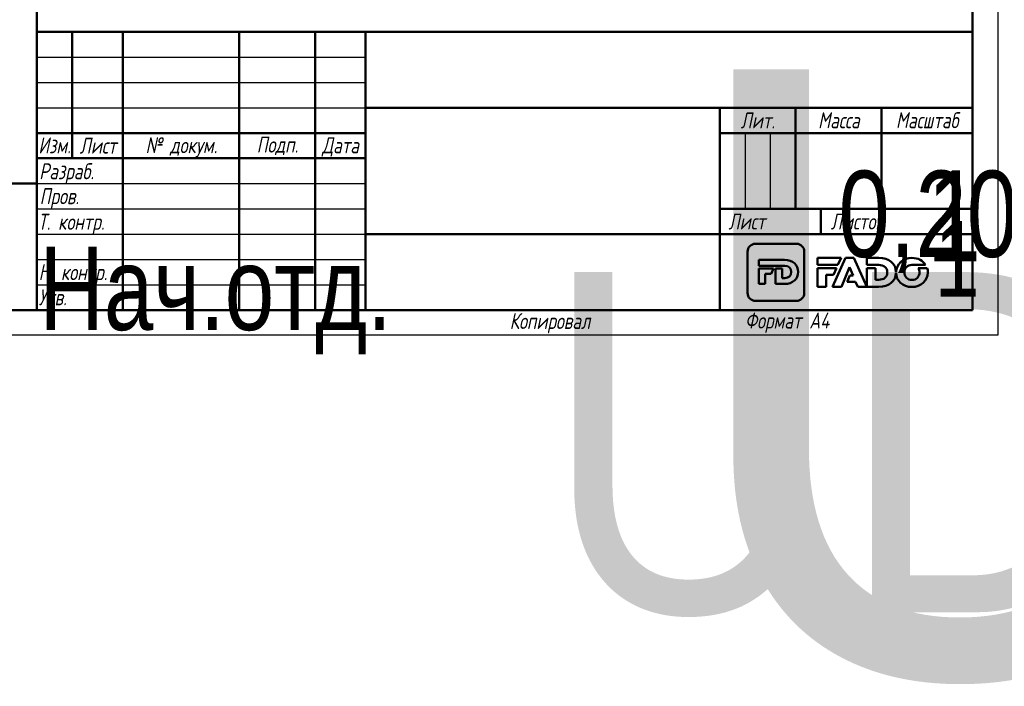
# Model space of a CAD drawing. Header units: millimetres. Extents: x -134 to 755, y -69 to 356.
# Tile 2 of 21: x 17 to 211, y -69 to 62. Entities that reach past the tile are written whole.
import ezdxf
from ezdxf.enums import TextEntityAlignment as Align

# ---------------------------------------------------------------- set-up
doc = ezdxf.new("R2018")
doc.units = ezdxf.units.MM
for name, color, linetype, lineweight in [('Заголовок (ГОСТ)', 7, 'Continuous', 50), ('Кромка (ГОСТ)', 7, 'Continuous', 50), ('Обозначение (ГОСТ)', 7, 'Continuous', 25), ('Эскизная геометрия (ГОСТ)', 7, 'Continuous', 50)]:
    doc.layers.add(name, color=color, linetype=linetype, lineweight=lineweight)
doc.styles.get("Standard").update_dxf_attribs({"font": 'GOST Common Italic.ttf'})
doc.styles.add('Альтернативный текст (ГОСТ)', font='txt', dxfattribs={"width": 0.8})

# ---------------------------------------------------------------- blocks, each defined once
blk = doc.blocks.new('ГОСТ - Доп. графы 1')
at = {"layer": 'Эскизная геометрия (ГОСТ)'}
for p, q in [((-12, 0), (-12, 145)), ((-12, 145), (0, 145)), ((-7, 145), (-7, 0)), ((-12, 110), (-7, 110)), ((-7, 110), (0, 110)), ((-12, 85), (-7, 85)), ((-7, 85), (0, 85)), ((-12, 60), (-7, 60)), ((-7, 60), (0, 60)), ((-12, 25), (-7, 25)), ((-7, 25), (0, 25)), ((0, 0), (-12, 0))]:
    blk.add_line(p, q, dxfattribs=at)
at = {"layer": 'Обозначение (ГОСТ)', "char_height": 3.17, "attachment_point": 5, "rotation": 90, "style": 'Альтернативный текст (ГОСТ)'}
for s, insert, width in [('\\fGOST Common|b0|i1;\\H3.1700;Подп. и дата', (-9.37, 127.41), 34.7679), ('\\fGOST Common|b0|i1;\\H3.1700;Инв. № дубл.', (-8.95, 97.55), 24.8438), ('\\fGOST Common|b0|i1;\\H3.1700;Взам. инв. №', (-9.58, 72.53), 24.8669), ('\\fGOST Common|b0|i1;\\H3.1700;Подп. и дата', (-9.5, 42.47), 35.1486), ('\\fGOST Common|b0|i1;\\H3.1700;Инв. № подл.', (-9.5, 12.41), 24.9618)]:
    blk.add_mtext(s, dxfattribs=dict(at, insert=insert, width=width))
at = {"layer": 'Обозначение (ГОСТ)', "lineweight": 30, "width": 0.8, "flags": 17}
for tag, p in [('Подп._и_дата_2', (-3.53, 127.51)), ('Инв._номер_дубликата', (-3.41, 97.47)), ('Взамен_инв._номера', (-3.46, 72.53)), ('Подп._и_дата_1', (-3.42, 42.35)), ('ИНВЕНТАРНЫЙ_НОМЕР', (-3.33, 12.68))]:
    blk.add_attdef(tag, text='', height=3.17, rotation=90, dxfattribs=at).set_placement(p, align=Align.MIDDLE_CENTER)
blk = doc.blocks.new('Основные надписи ГОСТ - Форма 1')
at = {"layer": 'Заголовок (ГОСТ)'}
for p, q in [((0, 55), (185, 55)), ((0, 0), (0, 55)), ((0, 0), (0, 55)), ((7, 55), (7, 30)), ((17, 55), (17, 0)), ((40, 55), (40, 0)), ((55, 55), (55, 0)), ((65, 55), (65, 0)), ((185, 0), (185, 55)), ((65, 40), (185, 40)), ((135, 40), (135, 0)), ((150, 40), (150, 20)), ((167, 40), (167, 20)), ((0, 35), (65, 35)), ((135, 35), (185, 35)), ((0, 30), (65, 30)), ((135, 20), (185, 20)), ((155, 20), (155, 15)), ((65, 15), (185, 15)), ((185, 0), (0, 0))]:
    blk.add_line(p, q, dxfattribs=at)
at = {"layer": 'Заголовок (ГОСТ)', "linetype": 'Continuous', "lineweight": 25}
for p, q in [((0, 50), (65, 50)), ((0, 45), (65, 45)), ((0, 40), (65, 40)), ((140, 35), (140, 20)), ((145, 35), (145, 20)), ((0, 25), (65, 25)), ((0, 20), (65, 20)), ((0, 15), (65, 15)), ((0, 10), (65, 10)), ((0, 5), (65, 5))]:
    blk.add_line(p, q, dxfattribs=at)
at = {"layer": 'Заголовок (ГОСТ)', "char_height": 3.17, "style": 'Альтернативный текст (ГОСТ)'}
for s, insert, width, attachment_point in [('\\fGOST Common|b0|i1;\\H3.1700;Лит.', (142.52, 37.49), 14.9766, 5), ('\\fGOST Common|b0|i1;\\H3.1700;Масса', (158.55, 37.51), 16.9878, 5), ('\\fGOST Common|b0|i1;\\H3.1700;Масштаб', (176.02, 37.53), 17.8316, 5), ('\\fGOST Common|b0|i1;\\H3.1700;Изм.', (3.5, 32.56), 6.9635, 5), ('\\fGOST Common|b0|i1;\\H3.1700;Лист', (12.1, 32.5), 10.0029, 5), ('\\A0;\\fGOST Common|b0|i1;\\H3.1700;№ докум.', (28.58, 32.16), 22.9069, 5), ('\\fGOST Common|b0|i1;\\H3.1700;Подп.', (47.56, 32.45), 14.879, 5), ('\\fGOST Common|b0|i1;\\H3.1700;Дата', (60.02, 32.24), 9.9614, 5), ('\\fGOST Common|b0|i1;\\H3.1700;Разраб.', (0.47, 27), 16.9971, 4), ('\\fGOST Common|b0|i1;\\H3.1700;Пров.', (0.56, 22.08), 17.0192, 4), ('\\A0;\\fGOST Common|b0|i1;\\H3.1700;Т. контр.', (0.23, 17.01), 16.9554, 4), ('\\fGOST Common|b0|i1;\\H3.1700;Лист', (140.37, 17.5), 10.5071, 5), ('\\A1;', (150.6, 17.54), 8.8313, 5), ('\\fGOST Common|b0|i1;\\H3.1700;Листов', (162.21, 17.5), 14.3668, 5), ('\\fGOST Common|b0|i1;\\H3.1700;Н. контр.', (0.36, 7.05), 16.9999, 4), ('\\fGOST Common|b0|i1;\\H3.1700;Утв.', (0.34, 2.52), 17.0083, 4), ('\\fGOST Common|b0|i1;\\H3.1700;Копировал', (93.48, -0.59), 19.7871, 1)]:
    blk.add_mtext(s, dxfattribs=dict(at, insert=insert, width=width, attachment_point=attachment_point))
at = {"layer": 'Заголовок (ГОСТ)', "lineweight": 30, "flags": 104}
for tag, height, width, p in [('Изм1', 2.89, 0.7, (3.51, 52.52)), ('Лист1', 2.89, 0.7, (12.03, 52.52)), ('Докум1', 2.89, 0.7, (28.54, 52.48)), ('Изм2', 2.89, 0.7, (3.5, 47.52)), ('Лист2', 2.89, 0.7, (12.01, 47.5)), ('Докум2', 2.89, 0.7, (28.53, 47.5)), ('Изм3', 2.89, 0.7, (3.5, 42.5)), ('Лист3', 2.89, 0.7, (12.01, 42.51)), ('Докум3', 2.89, 0.7, (28.51, 42.48)), ('Изм4', 2.89, 0.7, (3.51, 37.5)), ('Лист4', 2.89, 0.7, (12, 37.53)), ('Докум4', 2.89, 0.7, (28.51, 37.52)), ('НАИМЕНОВАНИЕ', 5, 0.8, (100.03, 29.98)), ('Литера', 3.5, 0.8, (137.52, 27.25)), ('Литера2', 3.5, 0.8, (142.51, 27.22)), ('Литера3', 3.5, 0.8, (147.52, 27.21)), ('Масса', 3.5, 0.8, (158.47, 27.53)), ('Масштаб', 3.5, 0.8, (176, 27.6)), ('Тип_документа', 3.17, 0.8, (100.08, 17.56)), ('Листов', 3.17, 0.8, (177.46, 17.58)), ('Материал_Класс', 3.5, 0.9, (100, 7.5))]:
    blk.add_attdef(tag, text='', height=height, dxfattribs=dict(at, width=width)).set_placement(p, align=Align.MIDDLE_CENTER)
for tag, height, width, p in [('Подп1', 2.89, 0.7, (40.01, 52.51)), ('Дата1', 2, 0.7, (55.01, 52.51)), ('Подп2', 2.89, 0.7, (40.01, 47.5)), ('Дата2', 2, 0.7, (55.01, 47.49)), ('Подп3', 2.89, 0.7, (40.01, 42.51)), ('Дата3', 2, 0.7, (55.02, 42.52)), ('Подп4', 2.89, 0.7, (40.01, 37.51)), ('Дата4', 2, 0.7, (55.02, 37.51)), ('АВТОР', 3.17, 0.8, (17.41, 27.49)), ('Разработал_Подп.', 2.89, 0.7, (40.05, 27.51)), ('ДАТА_СОЗДАНИЯ', 2, 0.7, (55.01, 27.51)), ('ПРОВЕРИЛ', 3.17, 0.8, (17.41, 22.53)), ('Проверил_Подп.', 2.89, 0.7, (40.05, 22.52)), ('ДАТА_ПРОВЕРКИ', 2, 0.7, (55.02, 22.51)), ('ТЕХНОЛОГ', 3.17, 0.8, (17.33, 17.54)), ('Технолог_Подп.', 2.89, 0.7, (40.05, 17.51)), ('Технолог_Дата', 2, 0.7, (55.01, 17.5)), ('НАЧ._ОТДЕЛА', 3.17, 0.8, (17.46, 12.45)), ('Руководитель_Подп.', 2.89, 0.7, (40.01, 12.5)), ('Должность_руководителя', 3.17, 0.8, (0.52, 12.51)), ('Руководитель_Дата', 2, 0.7, (55.01, 12.51)), ('НОРМОКОНТРОЛЬ', 3.17, 0.8, (17.37, 7.48)), ('Нормоконтроль_Подп.', 2.89, 0.7, (40.05, 7.52)), ('ДАТА_НОРМОКОНТРОЛЯ', 2, 0.7, (55.02, 7.51)), ('УТВЕРДИЛ', 3.17, 0.8, (17.4, 2.51)), ('Утвердил_Подп.', 2.89, 0.7, (40.05, 2.51)), ('ДАТА_УТВЕРЖДЕНИЯ', 2, 0.7, (55.01, 2.5))]:
    blk.add_attdef(tag, text='', height=height, dxfattribs=dict(at, width=width)).set_placement(p, align=Align.MIDDLE_LEFT)
for tag, height, p in [('ОБОЗНАЧЕНИЕ', 5, (125.33, 47.56)), ('ОРГАНИЗАЦИЯ', 3.5, (160.02, 7.6))]:
    blk.add_attdef(tag, text='', height=height, dxfattribs=at).set_placement(p, align=Align.MIDDLE_CENTER)
at = {"layer": 'Заголовок (ГОСТ)', "lineweight": 30, "width": 0.9, "flags": 104}
for tag, p in [('Материал_Наим.', (133.71, 9.75)), ('Материал_ГОСТ', (134.04, 4.06))]:
    blk.add_attdef(tag, text='', height=3.5, dxfattribs=at).set_placement(p, align=Align.MIDDLE_RIGHT)
blk = doc.blocks.new('Рамки ГОСТ_ граница 297x210')
at = {"layer": 'Кромка (ГОСТ)', "lineweight": 25}
for p, q in [((210, 297), (210, 0)), ((210, 0), (0, 0))]:
    blk.add_line(p, q, dxfattribs=at)
at = {"layer": 'Кромка (ГОСТ)'}
for p, q in [((20, 292), (20, 5)), ((205, 5), (205, 292)), ((20, 5), (205, 5))]:
    blk.add_line(p, q, dxfattribs=at)
at = {"layer": 'Кромка (ГОСТ)', "insert": (160, 4.5), "char_height": 3.17, "attachment_point": 1, "style": 'Альтернативный текст (ГОСТ)'}
blk.add_mtext('\\A1;\\fGOST Common|b0|i1;\\H3.1700;Формат A4', dxfattribs=at)

msp = doc.modelspace()

# ---------------------------------------------------------------- linework, layer by layer
at = {"layer": 'Эскизная геометрия (ГОСТ)', "linetype": 'Continuous'}
for p, q in [((170.1623, 18.1075), (162.0631, 18.1075)), ((160.5048, 16.5351), (160.5048, 8.3644)), ((171.7217, 8.3644), (171.7217, 16.5351)), ((167.836, 14.89), (162.71, 14.89)), ((162.71, 14.89), (162.71, 13.7414)), ((162.71, 13.7414), (167.8556, 13.7414)), ((162.71, 13.204), (162.71, 10.1607)), ((165.6224, 13.204), (162.71, 13.204)), ((164.0092, 12.1762), (165.1863, 12.1762)), ((164.0092, 10.1607), (164.0092, 12.1762)), ((165.1863, 12.1762), (165.6224, 13.204)), ((166.0267, 13.204), (166.0267, 10.1607)), ((167.3263, 13.204), (166.0267, 13.204)), ((167.3263, 11.3226), (167.3263, 13.204)), ((162.71, 10.1607), (164.0092, 10.1607)), ((166.0267, 10.1607), (167.8086, 10.1607)), ((167.8556, 11.3226), (167.3263, 11.3226)), ((162.0631, 6.7926), (170.1623, 6.7926))]:
    msp.add_line(p, q, dxfattribs=at)
at = {"layer": 'Эскизная геометрия (ГОСТ)'}
for p, q in [((174.3413, 15.304), (174.3413, 13.9093)), ((178.9974, 15.304), (174.3413, 15.304)), ((174.3413, 13.9093), (178.3745, 13.9093)), ((179.8816, 15.3457), (177.2993, 9.5647)), ((178.3745, 13.9093), (178.9974, 15.304)), ((181.5021, 15.3457), (179.8816, 15.3457)), ((184.0854, 9.5647), (181.5021, 15.3457)), ((184.0854, 15.3032), (184.0854, 13.9093)), ((186.4255, 15.3032), (184.0854, 15.3032)), ((184.0854, 13.9093), (186.4519, 13.9093)), ((192.9889, 13.9223), (195.7076, 13.9223)), ((174.3413, 13.2899), (174.3413, 9.5641)), ((178.0976, 13.2899), (174.3413, 13.2899)), ((176.0221, 11.9786), (177.5117, 11.9786)), ((176.0221, 9.5641), (176.0221, 11.9786)), ((177.5117, 11.9786), (178.0976, 13.2899)), ((179.0663, 9.5647), (180.6801, 13.4588)), ((180.6986, 11.8269), (180.1915, 10.5893)), ((180.6801, 13.4588), (181.3552, 11.8269)), ((181.3552, 11.8269), (180.6986, 11.8269)), ((184.0854, 13.2899), (184.0854, 9.5656)), ((185.7662, 13.2899), (184.0854, 13.2899)), ((185.7662, 10.9753), (185.7662, 13.2899)), ((189.8467, 12.3498), (189.8493, 12.3498)), ((189.8506, 12.5431), (189.847, 12.5431)), ((196.0081, 13.2853), (194.2268, 13.2853)), ((180.1915, 10.5893), (181.8408, 10.5893)), ((181.8408, 10.5893), (182.2823, 9.5647)), ((186.4519, 10.9753), (185.7662, 10.9753)), ((174.3413, 9.5641), (176.0221, 9.5641)), ((177.2993, 9.5647), (179.0663, 9.5647)), ((182.2823, 9.5647), (184.0854, 9.5647)), ((184.0854, 9.5656), (186.3907, 9.5656))]:
    msp.add_line(p, q, dxfattribs=at)
at = {"layer": 'Эскизная геометрия (ГОСТ)', "linetype": 'Continuous'}
for points in [[(162.0631, 18.1075), (161.2036, 18.1075), (160.5048, 17.4027), (160.5048, 16.5351)], [(171.7217, 16.5351), (171.7217, 17.4027), (171.0231, 18.1075), (170.1623, 18.1075)], [(170.4812, 12.5393), (170.4812, 13.9172), (169.5102, 14.89), (167.836, 14.89)], [(167.8556, 13.7414), (168.6325, 13.7414), (169.1485, 13.2892), (169.1485, 12.5318)], [(167.8086, 10.1607), (169.4962, 10.1607), (170.4812, 11.1746), (170.4812, 12.5393)], [(169.1485, 12.5318), (169.1485, 11.7565), (168.6325, 11.3226), (167.8556, 11.3226)], [(160.5048, 8.3644), (160.5048, 7.4964), (161.2036, 6.7926), (162.0631, 6.7926)], [(170.1623, 6.7926), (171.0231, 6.7926), (171.7217, 7.4964), (171.7217, 8.3644)]]:
    msp.add_open_spline(points, degree=3, dxfattribs=at)
at = {"layer": 'Эскизная геометрия (ГОСТ)'}
for points in [[(189.847, 12.5431), (189.801, 14.1673), (188.5519, 15.3032), (186.4255, 15.3032)], [(186.4519, 13.9093), (187.4557, 13.9093), (188.1244, 13.3609), (188.1244, 12.4431)], [(193.0033, 15.304), (191.2445, 15.304), (189.9138, 14.0788), (189.8506, 12.5431)], [(191.5106, 12.4286), (191.5106, 13.2429), (192.1026, 13.9223), (192.9889, 13.9223)], [(195.7076, 13.9223), (195.1742, 14.7543), (194.1901, 15.304), (193.0033, 15.304)], [(186.3907, 9.5656), (188.5305, 9.5656), (189.7963, 10.7453), (189.8467, 12.3498)], [(188.1244, 12.4431), (188.1244, 11.5001), (187.4557, 10.9753), (186.4519, 10.9753)], [(189.8493, 12.3498), (189.8924, 10.7841), (191.2142, 9.5545), (192.9889, 9.5545)], [(193.0033, 10.9369), (192.1196, 10.9369), (191.5106, 11.6308), (191.5106, 12.4286)], [(192.9889, 9.5545), (194.791, 9.5545), (196.1437, 10.842), (196.1437, 12.4286)], [(194.4899, 12.4286), (194.4899, 11.6156), (193.8978, 10.9369), (193.0033, 10.9369)], [(194.2268, 13.2853), (194.3959, 13.0402), (194.4899, 12.7421), (194.4899, 12.4286)], [(196.1437, 12.4286), (196.1437, 12.7283), (196.0967, 13.0154), (196.0081, 13.2853)]]:
    msp.add_open_spline(points, degree=3, dxfattribs=at)

# ---------------------------------------------------------------- block references
for name, p in [('Рамки ГОСТ_ граница 297x210', (0, 0)), ('ГОСТ - Доп. графы 1', (20, 5))]:
    msp.add_blockref(name, p)
ref = msp.add_blockref('Основные надписи ГОСТ - Форма 1', (20, 5))
lines = msp.add_mtext('\\W0.8000;Нач.отд.', dxfattribs={"layer": 'Заголовок (ГОСТ)', "insert": (20.5216, 17.5142), "char_height": 16.475961, "attachment_point": 1})
ref.add_attrib('Должность_руководителя', '', (20.5216, 17.5142), dxfattribs={"flags": 104}).embed_mtext(lines)
lines = msp.add_mtext('\\W0.8000;', dxfattribs={"layer": 'Заголовок (ГОСТ)', "insert": (37.4114, 32.4883), "char_height": 22.59262, "attachment_point": 1})
ref.add_attrib('АВТОР', '', (37.4114, 32.4883), dxfattribs={"flags": 104}).embed_mtext(lines)
lines = msp.add_mtext('\\W0.8000;', dxfattribs={"layer": 'Заголовок (ГОСТ)', "insert": (37.4083, 27.5258), "char_height": 22.55166, "attachment_point": 1})
ref.add_attrib('ПРОВЕРИЛ', '', (37.4083, 27.5258), dxfattribs={"flags": 104}).embed_mtext(lines)
lines = msp.add_mtext('\\W0.8000;', dxfattribs={"layer": 'Заголовок (ГОСТ)', "insert": (37.3337, 22.5428), "char_height": 22.67099, "attachment_point": 1})
ref.add_attrib('ТЕХНОЛОГ', '', (37.3337, 22.5428), dxfattribs={"flags": 104}).embed_mtext(lines)
lines = msp.add_mtext('\\W0.8000;', dxfattribs={"layer": 'Заголовок (ГОСТ)', "insert": (37.4616, 17.4456), "char_height": 22.55501, "attachment_point": 1})
ref.add_attrib('НАЧ._ОТДЕЛА', '', (37.4616, 17.4456), dxfattribs={"flags": 104}).embed_mtext(lines)
lines = msp.add_mtext('\\W0.8000;', dxfattribs={"layer": 'Заголовок (ГОСТ)', "insert": (37.3745, 12.4807), "char_height": 22.66902, "attachment_point": 1})
ref.add_attrib('НОРМОКОНТРОЛЬ', '', (37.3745, 12.4807), dxfattribs={"flags": 104}).embed_mtext(lines)
lines = msp.add_mtext('\\W0.8000;', dxfattribs={"layer": 'Заголовок (ГОСТ)', "insert": (37.4006, 7.5066), "char_height": 22.61295, "attachment_point": 1})
ref.add_attrib('УТВЕРДИЛ', '', (37.4006, 7.5066), dxfattribs={"flags": 104}).embed_mtext(lines)
lines = msp.add_mtext('UD50', dxfattribs={"layer": 'Заголовок (ГОСТ)', "insert": (145.3255, 52.5589), "char_height": 119.84296, "attachment_point": 1})
ref.add_attrib('ОБОЗНАЧЕНИЕ', '', (145.3255, 52.5589), dxfattribs={"flags": 104}).embed_mtext(lines)
lines = msp.add_mtext('\\W0.8000;', dxfattribs={"layer": 'Заголовок (ГОСТ)', "insert": (120.0309, 34.9751), "char_height": 69.60928, "attachment_point": 1})
ref.add_attrib('НАИМЕНОВАНИЕ', '', (120.0309, 34.9751), dxfattribs={"flags": 104}).embed_mtext(lines)
lines = msp.add_mtext('\\W0.8000;', dxfattribs={"layer": 'Заголовок (ГОСТ)', "insert": (120.078, 22.5583), "char_height": 69.70335, "attachment_point": 1})
ref.add_attrib('Тип_документа', '', (120.078, 22.5583), dxfattribs={"flags": 104}).embed_mtext(lines)
lines = msp.add_mtext('\\W0.9000;UD50 18.03.2020', dxfattribs={"layer": 'Заголовок (ГОСТ)', "insert": (120, 12.5), "char_height": 67.257617, "attachment_point": 1})
ref.add_attrib('Материал_Класс', '', (120, 12.5), dxfattribs={"flags": 104}).embed_mtext(lines)
lines = msp.add_mtext('\\W0.9000;', dxfattribs={"layer": 'Заголовок (ГОСТ)', "insert": (153.7068, 14.7507), "char_height": 66.97542, "attachment_point": 1})
ref.add_attrib('Материал_Наим.', '', (153.7068, 14.7507), dxfattribs={"flags": 104}).embed_mtext(lines)
lines = msp.add_mtext('\\W0.9000;', dxfattribs={"layer": 'Заголовок (ГОСТ)', "insert": (154.0404, 9.0569), "char_height": 66.7532, "attachment_point": 1})
ref.add_attrib('Материал_ГОСТ', '', (154.0404, 9.0569), dxfattribs={"flags": 104}).embed_mtext(lines)
lines = msp.add_mtext('\\W0.8000;', dxfattribs={"layer": 'Заголовок (ГОСТ)', "insert": (157.5203, 32.2514), "char_height": 5.02883, "attachment_point": 1})
ref.add_attrib('Литера', '', (157.5203, 32.2514), dxfattribs={"flags": 104}).embed_mtext(lines)
lines = msp.add_mtext('\\W0.8000;', dxfattribs={"layer": 'Заголовок (ГОСТ)', "insert": (162.5118, 32.2215), "char_height": 5.02883, "attachment_point": 1})
ref.add_attrib('Литера2', '', (162.5118, 32.2215), dxfattribs={"flags": 104}).embed_mtext(lines)
lines = msp.add_mtext('\\W0.8000;', dxfattribs={"layer": 'Заголовок (ГОСТ)', "insert": (167.5181, 32.2112), "char_height": 5.01699, "attachment_point": 1})
ref.add_attrib('Литера3', '', (167.5181, 32.2112), dxfattribs={"flags": 104}).embed_mtext(lines)
lines = msp.add_mtext('\\W0.8000;0,208', dxfattribs={"layer": 'Заголовок (ГОСТ)', "insert": (178.4686, 32.5335), "char_height": 17.043546, "attachment_point": 1})
ref.add_attrib('Масса', '', (178.4686, 32.5335), dxfattribs={"flags": 104}).embed_mtext(lines)
lines = msp.add_mtext('\\W0.8000;1 : 1', dxfattribs={"layer": 'Заголовок (ГОСТ)', "insert": (195.9966, 32.6031), "char_height": 17.947557, "attachment_point": 1})
ref.add_attrib('Масштаб', '', (195.9966, 32.6031), dxfattribs={"flags": 104}).embed_mtext(lines)
lines = msp.add_mtext('\\W0.8000;1', dxfattribs={"layer": 'Заголовок (ГОСТ)', "insert": (197.459, 22.5789), "char_height": 14.96532, "attachment_point": 1})
ref.add_attrib('Листов', '', (197.459, 22.5789), dxfattribs={"flags": 104}).embed_mtext(lines)
lines = msp.add_mtext('\\W0.7000;', dxfattribs={"layer": 'Заголовок (ГОСТ)', "insert": (75.0121, 57.5134), "char_height": 9.98446, "attachment_point": 1})
ref.add_attrib('Дата1', '', (75.0121, 57.5134), dxfattribs={"flags": 104}).embed_mtext(lines)
lines = msp.add_mtext('\\W0.7000;', dxfattribs={"layer": 'Заголовок (ГОСТ)', "insert": (75.0121, 52.4908), "char_height": 9.98446, "attachment_point": 1})
ref.add_attrib('Дата2', '', (75.0121, 52.4908), dxfattribs={"flags": 104}).embed_mtext(lines)
lines = msp.add_mtext('\\W0.7000;', dxfattribs={"layer": 'Заголовок (ГОСТ)', "insert": (75.0232, 47.521), "char_height": 9.97116, "attachment_point": 1})
ref.add_attrib('Дата3', '', (75.0232, 47.521), dxfattribs={"flags": 104}).embed_mtext(lines)
lines = msp.add_mtext('\\W0.7000;', dxfattribs={"layer": 'Заголовок (ГОСТ)', "insert": (75.0232, 42.5092), "char_height": 9.98863, "attachment_point": 1})
ref.add_attrib('Дата4', '', (75.0232, 42.5092), dxfattribs={"flags": 104}).embed_mtext(lines)
lines = msp.add_mtext('\\W0.7000;', dxfattribs={"layer": 'Заголовок (ГОСТ)', "insert": (75.0086, 32.5112), "char_height": 9.98041, "attachment_point": 1})
ref.add_attrib('ДАТА_СОЗДАНИЯ', '', (75.0086, 32.5112), dxfattribs={"flags": 104}).embed_mtext(lines)
lines = msp.add_mtext('\\W0.7000;', dxfattribs={"layer": 'Заголовок (ГОСТ)', "insert": (75.022, 27.5095), "char_height": 9.95769, "attachment_point": 1})
ref.add_attrib('ДАТА_ПРОВЕРКИ', '', (75.022, 27.5095), dxfattribs={"flags": 104}).embed_mtext(lines)
lines = msp.add_mtext('\\W0.7000;', dxfattribs={"layer": 'Заголовок (ГОСТ)', "insert": (75.0148, 22.5028), "char_height": 9.98633, "attachment_point": 1})
ref.add_attrib('Технолог_Дата', '', (75.0148, 22.5028), dxfattribs={"flags": 104}).embed_mtext(lines)
lines = msp.add_mtext('\\W0.7000;', dxfattribs={"layer": 'Заголовок (ГОСТ)', "insert": (75.0101, 17.5095), "char_height": 9.99024, "attachment_point": 1})
ref.add_attrib('Руководитель_Дата', '', (75.0101, 17.5095), dxfattribs={"flags": 104}).embed_mtext(lines)
lines = msp.add_mtext('\\W0.7000;', dxfattribs={"layer": 'Заголовок (ГОСТ)', "insert": (75.0237, 12.5112), "char_height": 9.98246, "attachment_point": 1})
ref.add_attrib('ДАТА_НОРМОКОНТРОЛЯ', '', (75.0237, 12.5112), dxfattribs={"flags": 104}).embed_mtext(lines)
lines = msp.add_mtext('\\W0.7000;', dxfattribs={"layer": 'Заголовок (ГОСТ)', "insert": (75.0093, 7.4985), "char_height": 9.9968, "attachment_point": 1})
ref.add_attrib('ДАТА_УТВЕРЖДЕНИЯ', '', (75.0093, 7.4985), dxfattribs={"flags": 104}).embed_mtext(lines)
lines = msp.add_mtext('\\W0.7000;', dxfattribs={"layer": 'Заголовок (ГОСТ)', "insert": (60.0143, 57.5125), "char_height": 14.91999, "attachment_point": 1})
ref.add_attrib('Подп1', '', (60.0143, 57.5125), dxfattribs={"flags": 104}).embed_mtext(lines)
lines = msp.add_mtext('\\W0.7000;', dxfattribs={"layer": 'Заголовок (ГОСТ)', "insert": (60.0143, 52.5027), "char_height": 14.98562, "attachment_point": 1})
ref.add_attrib('Подп2', '', (60.0143, 52.5027), dxfattribs={"flags": 104}).embed_mtext(lines)
lines = msp.add_mtext('\\W0.7000;', dxfattribs={"layer": 'Заголовок (ГОСТ)', "insert": (60.0143, 47.5148), "char_height": 14.98562, "attachment_point": 1})
ref.add_attrib('Подп3', '', (60.0143, 47.5148), dxfattribs={"flags": 104}).embed_mtext(lines)
lines = msp.add_mtext('\\W0.7000;', dxfattribs={"layer": 'Заголовок (ГОСТ)', "insert": (60.0144, 42.5058), "char_height": 14.96586, "attachment_point": 1})
ref.add_attrib('Подп4', '', (60.0144, 42.5058), dxfattribs={"flags": 104}).embed_mtext(lines)
lines = msp.add_mtext('\\W0.7000;', dxfattribs={"layer": 'Заголовок (ГОСТ)', "insert": (60.045, 32.5144), "char_height": 14.95963, "attachment_point": 1})
ref.add_attrib('Разработал_Подп.', '', (60.045, 32.5144), dxfattribs={"flags": 104}).embed_mtext(lines)
lines = msp.add_mtext('\\W0.7000;', dxfattribs={"layer": 'Заголовок (ГОСТ)', "insert": (60.045, 27.5245), "char_height": 14.93971, "attachment_point": 1})
ref.add_attrib('Проверил_Подп.', '', (60.045, 27.5245), dxfattribs={"flags": 104}).embed_mtext(lines)
lines = msp.add_mtext('\\W0.7000;', dxfattribs={"layer": 'Заголовок (ГОСТ)', "insert": (60.045, 22.5148), "char_height": 14.93971, "attachment_point": 1})
ref.add_attrib('Технолог_Подп.', '', (60.045, 22.5148), dxfattribs={"flags": 104}).embed_mtext(lines)
lines = msp.add_mtext('\\W0.7000;', dxfattribs={"layer": 'Заголовок (ГОСТ)', "insert": (60.0052, 17.505), "char_height": 14.97955, "attachment_point": 1})
ref.add_attrib('Руководитель_Подп.', '', (60.0052, 17.505), dxfattribs={"flags": 104}).embed_mtext(lines)
lines = msp.add_mtext('\\W0.7000;', dxfattribs={"layer": 'Заголовок (ГОСТ)', "insert": (60.045, 12.5151), "char_height": 14.93971, "attachment_point": 1})
ref.add_attrib('Нормоконтроль_Подп.', '', (60.045, 12.5151), dxfattribs={"flags": 104}).embed_mtext(lines)
lines = msp.add_mtext('\\W0.7000;', dxfattribs={"layer": 'Заголовок (ГОСТ)', "insert": (60.045, 7.5053), "char_height": 14.95963, "attachment_point": 1})
ref.add_attrib('Утвердил_Подп.', '', (60.045, 7.5053), dxfattribs={"flags": 104}).embed_mtext(lines)
lines = msp.add_mtext('\\W0.7000;', dxfattribs={"layer": 'Заголовок (ГОСТ)', "insert": (48.5417, 57.4833), "char_height": 22.94698, "attachment_point": 1})
ref.add_attrib('Докум1', '', (48.5417, 57.4833), dxfattribs={"flags": 104}).embed_mtext(lines)
lines = msp.add_mtext('\\W0.7000;', dxfattribs={"layer": 'Заголовок (ГОСТ)', "insert": (48.526, 52.4968), "char_height": 22.97824, "attachment_point": 1})
ref.add_attrib('Докум2', '', (48.526, 52.4968), dxfattribs={"flags": 104}).embed_mtext(lines)
lines = msp.add_mtext('\\W0.7000;', dxfattribs={"layer": 'Заголовок (ГОСТ)', "insert": (48.5104, 47.4791), "char_height": 22.94698, "attachment_point": 1})
ref.add_attrib('Докум3', '', (48.5104, 47.4791), dxfattribs={"flags": 104}).embed_mtext(lines)
lines = msp.add_mtext('\\W0.7000;', dxfattribs={"layer": 'Заголовок (ГОСТ)', "insert": (48.5148, 42.5199), "char_height": 22.97406, "attachment_point": 1})
ref.add_attrib('Докум4', '', (48.5148, 42.5199), dxfattribs={"flags": 104}).embed_mtext(lines)
lines = msp.add_mtext('\\W0.7000;', dxfattribs={"layer": 'Заголовок (ГОСТ)', "insert": (32.0309, 57.5161), "char_height": 9.99314, "attachment_point": 1})
ref.add_attrib('Лист1', '', (32.0309, 57.5161), dxfattribs={"flags": 104}).embed_mtext(lines)
lines = msp.add_mtext('\\W0.7000;', dxfattribs={"layer": 'Заголовок (ГОСТ)', "insert": (32.012, 52.5044), "char_height": 9.97806, "attachment_point": 1})
ref.add_attrib('Лист2', '', (32.012, 52.5044), dxfattribs={"flags": 104}).embed_mtext(lines)
lines = msp.add_mtext('\\W0.7000;', dxfattribs={"layer": 'Заголовок (ГОСТ)', "insert": (32.012, 47.5076), "char_height": 9.97806, "attachment_point": 1})
ref.add_attrib('Лист3', '', (32.012, 47.5076), dxfattribs={"flags": 104}).embed_mtext(lines)
lines = msp.add_mtext('\\W0.7000;', dxfattribs={"layer": 'Заголовок (ГОСТ)', "insert": (32.0042, 42.5264), "char_height": 9.99358, "attachment_point": 1})
ref.add_attrib('Лист4', '', (32.0042, 42.5264), dxfattribs={"flags": 104}).embed_mtext(lines)
lines = msp.add_mtext('\\W0.7000;', dxfattribs={"layer": 'Заголовок (ГОСТ)', "insert": (23.5126, 57.5165), "char_height": 7.004, "attachment_point": 1})
ref.add_attrib('Изм1', '', (23.5126, 57.5165), dxfattribs={"flags": 104}).embed_mtext(lines)
lines = msp.add_mtext('\\W0.7000;', dxfattribs={"layer": 'Заголовок (ГОСТ)', "insert": (23.5044, 52.5206), "char_height": 6.98767, "attachment_point": 1})
ref.add_attrib('Изм2', '', (23.5044, 52.5206), dxfattribs={"flags": 104}).embed_mtext(lines)
lines = msp.add_mtext('\\W0.7000;', dxfattribs={"layer": 'Заголовок (ГОСТ)', "insert": (23.5044, 47.5003), "char_height": 7.02032, "attachment_point": 1})
ref.add_attrib('Изм3', '', (23.5044, 47.5003), dxfattribs={"flags": 104}).embed_mtext(lines)
lines = msp.add_mtext('\\W0.7000;', dxfattribs={"layer": 'Заголовок (ГОСТ)', "insert": (23.5126, 42.5044), "char_height": 7.004, "attachment_point": 1})
ref.add_attrib('Изм4', '', (23.5126, 42.5044), dxfattribs={"flags": 104}).embed_mtext(lines)

doc.saveas('drawing.dxf')
